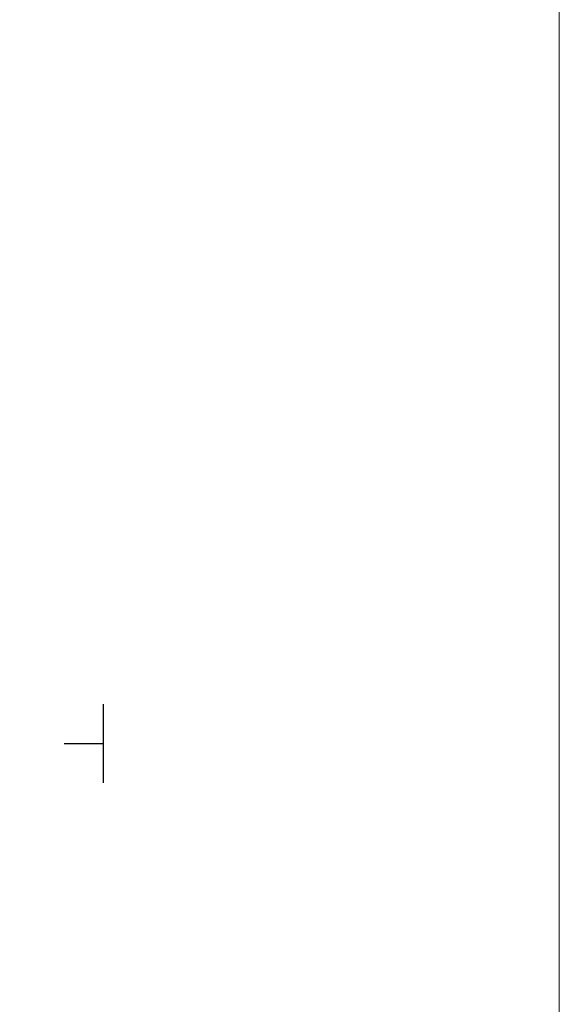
# Model space of a CAD drawing. Header units: centimetres. Extents: x 1590 to 6442358, y 1327 to 6703124.
# Tile 34 of 79: x 1984 to 2019, y 1560 to 1623. Entities that reach past the tile are written whole.
import ezdxf

# ---------------------------------------------------------------- set-up
doc = ezdxf.new("R2010")
doc.units = ezdxf.units.CM
doc.layers.add('0_RAMKA', color=7, linetype='Continuous', lineweight=25)
doc.layers.add('TZ.430.7812.2024$0$#RAMKA', color=7, linetype='Continuous', lineweight=15)
doc.layers.add('TZ.430.7812.2024$0$Wstawianie ramki sekcyjnej z opisem', color=7, linetype='Continuous')

# ---------------------------------------------------------------- blocks, each defined once
blk = doc.blocks.new('TZ.430.7812.2024$0$RAMKA500K')
at = {"color": 0}
for p, q in [((397.5, 250), (400, 250)), ((400, 247.5), (400, 250)), ((400, 0), (400, 2.5)), ((397.5, 0), (400, 0))]:
    blk.add_line(p, q, dxfattribs=at)
blk = doc.blocks.new('TZ.430.7812.2024')
at = {"layer": 'TZ.430.7812.2024$0$#RAMKA', "color": 7, "linetype": 'Continuous', "lineweight": 18, "ltscale": 0.5, "elevation": 10.22}
blk.add_lwpolyline([(6442218.974, 5667339.173), (6442218.974, 5667487.673), (6442218.974, 5667636.173), (6442428.974, 5667636.173), (6442428.974, 5667487.673), (6442428.974, 5667339.173)], close=True, dxfattribs=at)
at = {"layer": 'TZ.430.7812.2024$0$Wstawianie ramki sekcyjnej z opisem', "color": 7, "linetype": 'Continuous', "lineweight": 13}
for p in [(6442000, 5667500), (6442000, 5667250)]:
    blk.add_blockref('TZ.430.7812.2024$0$RAMKA500K', p, dxfattribs=at)

msp = doc.modelspace()

# ---------------------------------------------------------------- block references
at = {"layer": '0_RAMKA', "transparency": 33554559}
msp.add_blockref('TZ.430.7812.2024', (-6440410.33, -5665923.18), dxfattribs=at)

doc.saveas('drawing.dxf')
